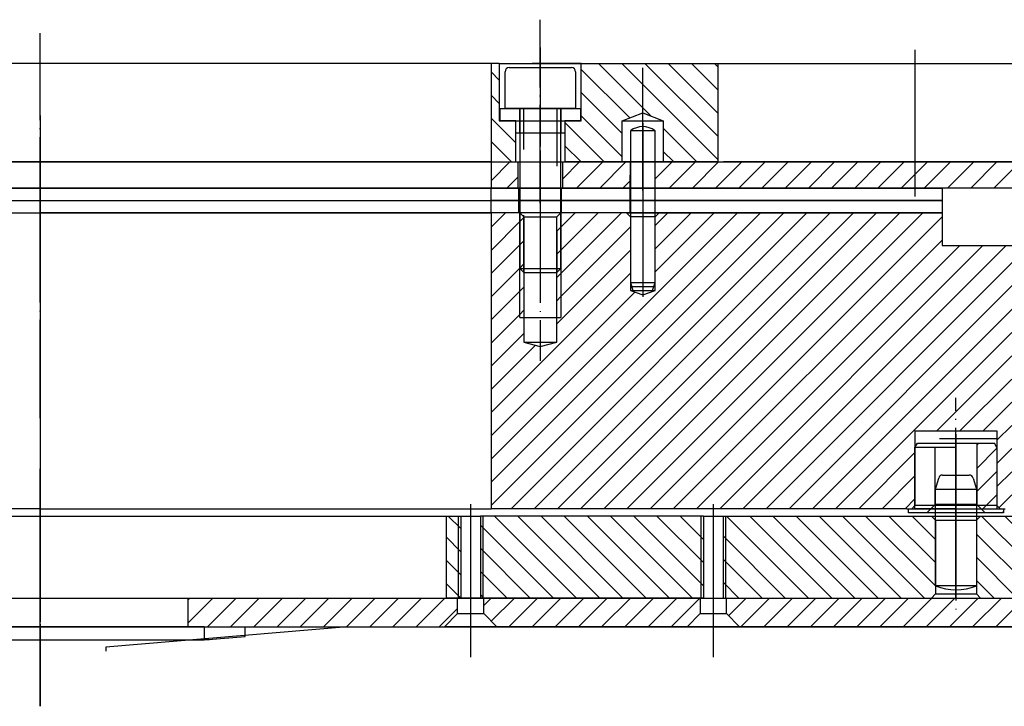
# Model space of a CAD drawing. Extents: x -1765 to 4890, y -3481 to 1222.
# Tile 82 of 98: x 4278 to 4398, y -2520 to -2436. Entities that reach past the tile are written whole.
import ezdxf

# ---------------------------------------------------------------- set-up
doc = ezdxf.new("R2010")
doc.units = 0
doc.linetypes.add('DASHED', pattern=[15, 7, -8])
doc.linetypes.add('DOT_CENTER', pattern=[14, 12, -1, 0, -1])
doc.layers.add('1', color=7, linetype='CONTINUOUS')
pattern_1 = [(135, (0, 0), (-1.4142135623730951, -1.414213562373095), [])]
pattern_2 = [(45, (0, 0), (-1.414213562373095, 1.4142135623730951), [])]

# ---------------------------------------------------------------- blocks, each defined once
blk = doc.blocks.new('PCC_S__476', base_point=(4128, -2511.751241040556))
at = {"layer": '1', "color": 3, "linetype": 'CONTINUOUS'}
blk.add_line((4158.9, -2510.451241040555), (4401.1, -2510.451241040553), dxfattribs=at)
blk = doc.blocks.new('INSERT_RING_TSK__478', base_point=(4128, -2518.751241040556))
at = {"layer": '1', "color": 7, "linetype": 'DOT_CENTER'}
blk.add_line((4280, -2455.572862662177), (4280, -2520.158101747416), dxfattribs=at)
blk = doc.blocks.new('TSK_APM90__507', base_point=(4020, -2520.158101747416))
at = {"layer": '1'}
for name, p in [('INSERT_RING_TSK__478', (4128, -2518.751241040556)), ('PCC_S__476', (4128, -2511.751241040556))]:
    blk.add_blockref(name, p, dxfattribs=at)
blk = doc.blocks.new('ISOLATOR_SCR__508', base_point=(4336.1, -2451.854732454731))
at = {"layer": '1', "color": 6, "linetype": 'DOT_CENTER'}
blk.add_line((4341, -2445.286780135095), (4341, -2451.854732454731), dxfattribs=at)
at = {"layer": '1', "color": 6, "linetype": 'CONTINUOUS'}
for p, q in [((4336.1, -2447.251241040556), (4338.5, -2447.251241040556)), ((4336.1, -2448.751241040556), (4336.1, -2447.251241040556)), ((4338.5, -2447.251241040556), (4343.5, -2447.251241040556)), ((4343.5, -2447.251241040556), (4345.9, -2447.251241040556)), ((4345.9, -2447.251241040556), (4345.9, -2448.751241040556)), ((4338, -2448.751241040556), (4336.1, -2448.751241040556)), ((4338, -2450.251241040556), (4338, -2448.751241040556)), ((4338, -2448.751241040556), (4344, -2448.751241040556)), ((4345.9, -2448.751241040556), (4344, -2448.751241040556)), ((4344, -2448.751241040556), (4344, -2450.251241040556)), ((4338.5, -2450.251241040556), (4338, -2450.251241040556)), ((4343.5, -2450.251241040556), (4338.5, -2450.251241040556)), ((4344, -2450.251241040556), (4343.5, -2450.251241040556))]:
    blk.add_line(p, q, dxfattribs=at)
at = {"layer": '1', "color": 6, "linetype": 'DASHED'}
for p, q in [((4338.5, -2450.251241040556), (4338.5, -2447.251241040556)), ((4343.5, -2447.251241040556), (4343.5, -2450.251241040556))]:
    blk.add_line(p, q, dxfattribs=at)
blk = doc.blocks.new('SCREW_M5X20__509', base_point=(4336.7, -2469.251241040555))
at = {"layer": '1', "color": 42, "linetype": 'DOT_CENTER'}
blk.add_line((4341, -2439.785882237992), (4341, -2469.251241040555), dxfattribs=at)
at = {"layer": '1', "color": 42, "linetype": 'CONTINUOUS'}
for p, q in [((4336.7, -2447.251241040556), (4336.7, -2442.751241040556)), ((4337.2, -2442.251241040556), (4344.8, -2442.251241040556)), ((4345.3, -2442.751241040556), (4345.3, -2447.251241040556)), ((4338.5, -2447.251241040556), (4336.7, -2447.251241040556)), ((4338.5, -2447.251241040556), (4338.5, -2466.751241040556)), ((4339, -2447.251241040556), (4338.5, -2447.251241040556)), ((4343, -2447.251241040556), (4339, -2447.251241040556)), ((4343.5, -2447.251241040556), (4343, -2447.251241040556)), ((4345.3, -2447.251241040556), (4343.5, -2447.251241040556)), ((4343.5, -2466.751241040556), (4343.5, -2447.251241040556)), ((4339, -2467.251241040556), (4338.5, -2466.751241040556)), ((4338.5, -2466.751241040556), (4343.5, -2466.751241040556)), ((4343.5, -2466.751241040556), (4343, -2467.251241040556)), ((4339, -2467.251241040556), (4343, -2467.251241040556))]:
    blk.add_line(p, q, dxfattribs=at)
at = {"layer": '1', "color": 42, "linetype": 'DASHED'}
for p, q in [((4339, -2467.251241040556), (4339, -2447.251241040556)), ((4343, -2447.251241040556), (4343, -2467.251241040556))]:
    blk.add_line(p, q, dxfattribs=at)
at = {"layer": '1', "color": 42, "linetype": 'CONTINUOUS'}
for centre, start, end in [((4337.2, -2442.751241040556), 90, 180), ((4344.8, -2442.751241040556), 0, 90)]:
    blk.add_arc(centre, 0.5, start, end, dxfattribs=at)
blk = doc.blocks.new('DUTBD__510', base_point=(4339.04429750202, -3293.921955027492))
at = {"layer": '1', "linetype": 'CONTINUOUS'}
h = blk.add_hatch(dxfattribs=at)
h.set_pattern_fill('USER', color=3, scale=2, angle=45, pattern_type=0)
h.set_pattern_definition(pattern_2)
h.paths.add_polyline_path([(4338.3, -2453.751241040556), (4335, -2453.751241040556), (4335, -2456.951241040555), (4338.3, -2456.951241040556)])
h = blk.add_hatch(dxfattribs=at)
h.set_pattern_fill('USER', color=3, scale=2, angle=45, pattern_type=0)
h.set_pattern_definition(pattern_2)
h.paths.add_polyline_path([(4352.000000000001, -2453.751241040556), (4343.7, -2453.751241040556), (4343.7, -2456.951241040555), (4351.975, -2456.951241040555)])
h = blk.add_hatch(dxfattribs=at)
h.set_pattern_fill('USER', color=3, scale=2, angle=45, pattern_type=0)
h.set_pattern_definition(pattern_2)
h.paths.add_polyline_path([(4424.780000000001, -2453.751241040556), (4424.780000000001, -2456.951241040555), (4355.025000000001, -2456.951241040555), (4355.000000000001, -2453.751241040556)])
at = {"layer": '1', "color": 3, "linetype": 'DOT_CENTER'}
blk.add_line((4341, -2452.357591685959), (4341, -2458.027791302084), dxfattribs=at)
at = {"layer": '1', "color": 3, "linetype": 'CONTINUOUS'}
for p, q in [((4225, -2453.751241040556), (4335, -2453.751241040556)), ((4335, -2453.751241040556), (4335, -2456.951241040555)), ((4335, -2453.751241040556), (4338.3, -2453.751241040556)), ((4338.3, -2453.751241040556), (4343.7, -2453.751241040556)), ((4338.3, -2456.951241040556), (4338.3, -2453.751241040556)), ((4343.7, -2453.751241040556), (4352.000000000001, -2453.751241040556)), ((4343.7, -2453.751241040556), (4343.7, -2456.951241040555)), ((4351.975, -2456.951241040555), (4352.000000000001, -2453.751241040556)), ((4352.000000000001, -2453.751241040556), (4355.000000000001, -2453.751241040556)), ((4355.025000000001, -2456.951241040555), (4355.000000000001, -2453.751241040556)), ((4355.000000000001, -2453.751241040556), (4424.780000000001, -2453.751241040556)), ((4335, -2456.951241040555), (4225, -2456.951241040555)), ((4338.3, -2456.951241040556), (4335, -2456.951241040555)), ((4343.7, -2456.951241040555), (4338.3, -2456.951241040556)), ((4351.975, -2456.951241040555), (4343.7, -2456.951241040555)), ((4355.025000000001, -2456.951241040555), (4351.975, -2456.951241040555)), ((4424.780000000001, -2456.951241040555), (4355.025000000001, -2456.951241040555))]:
    blk.add_line(p, q, dxfattribs=at)
blk = doc.blocks.new('SV_DUT_BO_STIFFENER__511', base_point=(4483.824297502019, -3290.721955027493))
at = {"layer": '1', "linetype": 'CONTINUOUS'}
h = blk.add_hatch(dxfattribs=at)
h.set_pattern_fill('USER', color=1, scale=2, angle=135, pattern_type=0)
h.set_pattern_definition(pattern_1)
h.paths.add_polyline_path([(4335, -2441.751241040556), (4336, -2441.751241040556), (4336, -2448.751241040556), (4338, -2448.751241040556), (4338, -2453.751241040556), (4335, -2453.751241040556)])
h = blk.add_hatch(dxfattribs=at)
h.set_pattern_fill('USER', color=1, scale=2, angle=135, pattern_type=0)
h.set_pattern_definition(pattern_1)
h.paths.add_polyline_path([(4344, -2448.751241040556), (4346, -2448.751241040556), (4346, -2441.751241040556), (4340, -2441.751241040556), (4362.679999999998, -2441.751241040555), (4362.679999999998, -2453.751241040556), (4356, -2453.751241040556), (4356, -2448.751241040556), (4353.5, -2447.751241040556), (4351, -2448.751241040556), (4351, -2453.751241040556), (4344, -2453.751241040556)])
at = {"layer": '1', "color": 1, "linetype": 'DOT_CENTER'}
for p, q in [((4341, -2458.769827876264), (4341, -2436.404149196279)), ((4280, -2462.751241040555), (4280, -2438.051241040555)), ((4386.68, -2440.067661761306), (4386.679999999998, -2441.751241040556)), ((4353.5, -2447.751241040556), (4353.5, -2442.281316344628)), ((4386.679999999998, -2441.751241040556), (4386.679999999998, -2453.751241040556)), ((4353.5, -2457.247227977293), (4353.5, -2447.751241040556)), ((4386.679999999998, -2453.751241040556), (4386.68, -2457.98914633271))]:
    blk.add_line(p, q, dxfattribs=at)
at = {"layer": '1', "color": 1, "linetype": 'CONTINUOUS'}
for p, q in [((4335, -2441.751241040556), (4225, -2441.751241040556)), ((4336, -2441.751241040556), (4335, -2441.751241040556)), ((4335, -2441.751241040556), (4335, -2453.751241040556)), ((4336, -2441.751241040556), (4346, -2441.751241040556)), ((4336, -2441.751241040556), (4336, -2448.751241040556)), ((4346, -2441.751241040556), (4340, -2441.751241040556)), ((4340, -2441.751241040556), (4362.679999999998, -2441.751241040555)), ((4346, -2448.751241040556), (4346, -2441.751241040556)), ((4362.679999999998, -2441.751241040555), (4386.679999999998, -2441.751241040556)), ((4362.679999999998, -2453.751241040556), (4362.679999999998, -2441.751241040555)), ((4386.679999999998, -2441.751241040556), (4410.679999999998, -2441.751241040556)), ((4336, -2448.751241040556), (4338, -2448.751241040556)), ((4338, -2448.751241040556), (4344, -2448.751241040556)), ((4338, -2453.751241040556), (4338, -2448.751241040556)), ((4344, -2448.751241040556), (4346, -2448.751241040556)), ((4344, -2448.751241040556), (4344, -2453.751241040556)), ((4351, -2448.751241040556), (4353.5, -2447.751241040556)), ((4351, -2453.751241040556), (4351, -2448.751241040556)), ((4351, -2448.751241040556), (4356, -2448.751241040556)), ((4353.5, -2447.751241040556), (4356, -2448.751241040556)), ((4356, -2448.751241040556), (4356, -2453.751241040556)), ((4335, -2453.751241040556), (4225, -2453.751241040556)), ((4335, -2453.751241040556), (4338, -2453.751241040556)), ((4338, -2453.751241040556), (4344, -2453.751241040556)), ((4351, -2453.751241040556), (4344, -2453.751241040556)), ((4356, -2453.751241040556), (4351, -2453.751241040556)), ((4362.679999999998, -2453.751241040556), (4356, -2453.751241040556)), ((4362.679999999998, -2453.751241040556), (4363.329999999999, -2453.751241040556)), ((4386.679999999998, -2453.751241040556), (4363.329999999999, -2453.751241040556)), ((4410.679999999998, -2453.751241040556), (4386.679999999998, -2453.751241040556))]:
    blk.add_line(p, q, dxfattribs=at)
at = {"layer": '1'}
for name, p in [('SCREW_M5X20__509', (4336.7, -2469.251241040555)), ('ISOLATOR_SCR__508', (4336.1, -2451.854732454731)), ('DUTBD__510', (4339.04429750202, -3293.921955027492))]:
    blk.add_blockref(name, p, dxfattribs=at)
blk = doc.blocks.new('ISOLATOR_SCR__512', base_point=(4595.52429750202, -3331.021955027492))
at = {"layer": '1', "linetype": 'CONTINUOUS'}
h = blk.add_hatch(dxfattribs=at)
h.set_pattern_fill('USER', color=1, scale=2, angle=45, pattern_type=0)
h.set_pattern_definition([(45, (80.35776740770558, 438.5699402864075), (-1.414213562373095, 1.4142135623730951), [])])
h.paths.add_polyline_path([(4396.700000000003, -2488.570856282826), (4396.700000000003, -2496.051241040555), (4397.500000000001, -2496.051241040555), (4397.500000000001, -2496.551241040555), (4395.250000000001, -2496.551241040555), (4394.250000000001, -2495.551241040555), (4394.250000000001, -2488.051241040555), (4396.400000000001, -2488.051241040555)])
at = {"layer": '1', "color": 1, "linetype": 'DOT_CENTER'}
for p, q in [((4391.700000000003, -2486.94774962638), (4391.700000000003, -2488.551241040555)), ((4391.700000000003, -2488.051241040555), (4391.700000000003, -2488.570856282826)), ((4391.700000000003, -2488.570856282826), (4391.700000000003, -2495.551241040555)), ((4391.700000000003, -2495.551241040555), (4391.700000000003, -2496.551241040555)), ((4391.700000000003, -2497.051241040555), (4391.700000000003, -2500.015701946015))]:
    blk.add_line(p, q, dxfattribs=at)
at = {"layer": '1', "color": 1, "linetype": 'CONTINUOUS'}
for p, q in [((4386.700000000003, -2488.570856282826), (4387.000000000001, -2488.051241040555)), ((4387.000000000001, -2488.051241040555), (4389.150000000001, -2488.051241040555)), ((4389.150000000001, -2488.051241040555), (4391.700000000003, -2488.051241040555)), ((4391.700000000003, -2488.570856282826), (4391.700000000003, -2488.051241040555)), ((4391.700000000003, -2488.051241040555), (4394.250000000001, -2488.051241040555)), ((4394.250000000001, -2488.051241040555), (4394.250000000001, -2495.551241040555)), ((4394.250000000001, -2488.051241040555), (4396.400000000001, -2488.051241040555)), ((4396.700000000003, -2488.570856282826), (4396.400000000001, -2488.051241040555)), ((4391.700000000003, -2488.570856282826), (4386.700000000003, -2488.570856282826)), ((4386.700000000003, -2496.051241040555), (4386.700000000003, -2488.570856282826)), ((4391.700000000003, -2495.551241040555), (4391.700000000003, -2488.570856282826)), ((4396.700000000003, -2488.570856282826), (4396.700000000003, -2496.051241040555)), ((4394.250000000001, -2495.551241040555), (4391.700000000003, -2495.551241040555)), ((4391.700000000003, -2496.551241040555), (4391.700000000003, -2495.551241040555)), ((4395.250000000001, -2496.551241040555), (4394.250000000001, -2495.551241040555)), ((4385.900000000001, -2496.551241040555), (4385.900000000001, -2496.051241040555)), ((4385.900000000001, -2496.051241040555), (4386.700000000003, -2496.051241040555)), ((4388.150000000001, -2496.551241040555), (4385.900000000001, -2496.551241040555)), ((4391.700000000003, -2496.051241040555), (4386.700000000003, -2496.051241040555)), ((4391.700000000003, -2496.551241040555), (4388.150000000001, -2496.551241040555)), ((4395.250000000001, -2496.551241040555), (4391.700000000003, -2496.551241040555)), ((4397.500000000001, -2496.551241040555), (4395.250000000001, -2496.551241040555)), ((4396.700000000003, -2496.051241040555), (4397.500000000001, -2496.051241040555)), ((4397.500000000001, -2496.051241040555), (4397.500000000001, -2496.551241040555))]:
    blk.add_line(p, q, dxfattribs=at)
at = {"layer": '1', "color": 1, "linetype": 'DASHED'}
for p, q in [((4389.150000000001, -2495.551241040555), (4389.150000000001, -2488.051241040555)), ((4389.150000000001, -2495.551241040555), (4388.150000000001, -2496.551241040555)), ((4391.700000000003, -2495.551241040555), (4389.150000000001, -2495.551241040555))]:
    blk.add_line(p, q, dxfattribs=at)
blk = doc.blocks.new('ISO_PLATE_POGOTOWER__516', base_point=(4143, -2481.018994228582))
at = {"layer": '1', "color": 3, "linetype": 'DOT_CENTER'}
blk.add_line((4280, -2485.018994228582), (4280, -2462.751241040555), dxfattribs=at)
blk = doc.blocks.new('SV_ISOLATOR__532', base_point=(4359.824297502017, -3295.421955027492))
at = {"layer": '1', "color": 7, "linetype": 'CONTINUOUS'}
for p, q in [((4225, -2456.951241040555), (4335, -2456.951241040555)), ((4335.000000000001, -2458.451241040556), (4335, -2456.951241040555)), ((4335, -2456.951241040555), (4338.4, -2456.951241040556)), ((4338.4, -2456.951241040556), (4343.6, -2456.951241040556)), ((4338.4, -2458.451241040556), (4338.4, -2456.951241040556)), ((4343.6, -2458.451241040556), (4343.6, -2456.951241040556)), ((4343.6, -2456.951241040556), (4351.975, -2456.951241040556)), ((4351.975, -2456.951241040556), (4355.025000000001, -2456.951241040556)), ((4351.975, -2458.451241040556), (4351.975, -2456.951241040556)), ((4355.025000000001, -2456.951241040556), (4389.999999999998, -2456.951241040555)), ((4355.025000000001, -2458.451241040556), (4355.025000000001, -2456.951241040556)), ((4389.999999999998, -2456.951241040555), (4390, -2458.451241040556)), ((4224.999999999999, -2458.451241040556), (4335.000000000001, -2458.451241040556)), ((4338.4, -2458.451241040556), (4335.000000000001, -2458.451241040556)), ((4343.6, -2458.451241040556), (4338.4, -2458.451241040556)), ((4351.975, -2458.451241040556), (4343.6, -2458.451241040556)), ((4355.025000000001, -2458.451241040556), (4351.975, -2458.451241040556)), ((4390, -2458.451241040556), (4355.025000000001, -2458.451241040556))]:
    blk.add_line(p, q, dxfattribs=at)
blk = doc.blocks.new('SV_ISOLATOR__538', base_point=(4359.824297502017, -3296.921955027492))
at = {"layer": '1', "color": 42, "linetype": 'CONTINUOUS'}
for p, q in [((4225, -2458.451241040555), (4335, -2458.451241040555)), ((4335, -2458.451241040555), (4338.4, -2458.451241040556)), ((4335.000000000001, -2459.951241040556), (4335, -2458.451241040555)), ((4338.4, -2459.951241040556), (4338.4, -2458.451241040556)), ((4338.4, -2458.451241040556), (4343.6, -2458.451241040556)), ((4343.6, -2458.451241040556), (4351.975, -2458.451241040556)), ((4343.6, -2459.951241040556), (4343.6, -2458.451241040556)), ((4351.975, -2459.951241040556), (4351.975, -2458.451241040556)), ((4351.975, -2458.451241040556), (4355.025000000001, -2458.451241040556)), ((4355.025000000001, -2459.951241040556), (4355.025000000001, -2458.451241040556)), ((4355.025000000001, -2458.451241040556), (4389.999999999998, -2458.451241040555)), ((4389.999999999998, -2458.451241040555), (4390, -2459.951241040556)), ((4224.999999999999, -2459.951241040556), (4335.000000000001, -2459.951241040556)), ((4338.4, -2459.951241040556), (4335.000000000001, -2459.951241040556)), ((4343.6, -2459.951241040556), (4338.4, -2459.951241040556)), ((4351.975, -2459.951241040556), (4343.6, -2459.951241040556)), ((4355.025000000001, -2459.951241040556), (4351.975, -2459.951241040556)), ((4390, -2459.951241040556), (4355.025000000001, -2459.951241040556))]:
    blk.add_line(p, q, dxfattribs=at)
blk = doc.blocks.new('ZYL_STIFT__542', base_point=(4555.824297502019, -3302.420772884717))
at = {"layer": '1', "color": 7, "linetype": 'CONTINUOUS'}
for p, q in [((4355.000000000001, -2449.951241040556), (4352.000000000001, -2449.951241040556)), ((4352.000000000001, -2449.951241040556), (4352.000000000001, -2468.451241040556)), ((4355.000000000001, -2468.451241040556), (4355.000000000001, -2449.951241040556)), ((4352.000000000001, -2468.451241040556), (4355.000000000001, -2468.451241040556)), ((4352.000000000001, -2468.451241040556), (4352.300000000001, -2469.451241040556)), ((4354.700000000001, -2469.451241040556), (4355.000000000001, -2468.451241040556)), ((4352.300000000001, -2469.451241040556), (4354.700000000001, -2469.451241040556))]:
    blk.add_line(p, q, dxfattribs=at)
at = {"layer": '1', "color": 1, "linetype": 'DOT_CENTER'}
blk.add_line((4353.500000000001, -2449.025793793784), (4353.500000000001, -2469.45005889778), dxfattribs=at)
at = {"layer": '1', "color": 7, "linetype": 'CONTINUOUS'}
blk.add_arc((4353.500000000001, -2451.951241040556), 2.5, 53.13010235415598, 126.86989764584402, dxfattribs=at)
blk = doc.blocks.new('SV_POGOTOWER__543', base_point=(4583.824297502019, -3337.478711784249))
at = {"layer": '1', "linetype": 'CONTINUOUS'}
h = blk.add_hatch(dxfattribs=at)
h.set_pattern_fill('USER', color=4, scale=2, angle=45, pattern_type=0)
h.set_pattern_definition(pattern_2)
h.paths.add_polyline_path([(4390, -2459.951241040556), (4355.5, -2459.951241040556), (4355, -2460.451241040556), (4355, -2469.451241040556), (4353.500000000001, -2469.951241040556), (4352.000000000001, -2469.451241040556), (4352.000000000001, -2460.451241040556), (4351.500000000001, -2459.951241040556), (4343.5, -2459.951241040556), (4343.5, -2472.751241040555), (4343, -2472.751241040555), (4343, -2475.751241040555), (4341, -2476.251241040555), (4339, -2475.751241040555), (4339, -2472.751241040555), (4338.5, -2472.751241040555), (4338.5, -2459.951241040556), (4335.000000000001, -2459.951241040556), (4335.000000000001, -2496.051241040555), (4385.7, -2496.051241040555), (4386.3, -2496.051241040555), (4386.699999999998, -2495.651241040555), (4386.7, -2486.551241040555), (4396.7, -2486.551241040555), (4396.699999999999, -2495.651241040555), (4397.1, -2496.051241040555), (4397.700000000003, -2496.051241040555), (4398.500000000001, -2496.051241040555), (4398.500000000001, -2473.451241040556), (4402, -2473.451241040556), (4402, -2468.951241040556), (4399.9984375, -2468.951241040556), (4400, -2463.951241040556), (4390, -2463.951241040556)])
h = blk.add_hatch(dxfattribs=at)
h.set_pattern_fill('USER', color=4, scale=2, angle=45, pattern_type=0)
h.set_pattern_definition(pattern_2)
h.paths.add_polyline_path([(4339, -2460.451241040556), (4339, -2472.751241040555), (4338.5, -2472.751241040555), (4338.5, -2459.951241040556)])
h = blk.add_hatch(dxfattribs=at)
h.set_pattern_fill('USER', color=4, scale=2, angle=45, pattern_type=0)
h.set_pattern_definition(pattern_2)
h.paths.add_polyline_path([(4343.5, -2459.951241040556), (4343.5, -2472.751241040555), (4343, -2472.751241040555), (4343, -2460.451241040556)])
at = {"layer": '1', "color": 4, "linetype": 'DOT_CENTER'}
for p, q in [((4280, -2448.072862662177), (4280, -2459.951241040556)), ((4341, -2458.951241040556), (4341, -2476.251241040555)), ((4353.500000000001, -2458.951241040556), (4353.500000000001, -2469.951241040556)), ((4280, -2459.951241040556), (4280, -2496.051241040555)), ((4353.500000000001, -2469.951241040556), (4353.500000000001, -2470.207002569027)), ((4341, -2476.251241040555), (4341, -2478.007002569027)), ((4391.7, -2498.207002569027), (4391.7, -2482.511706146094)), ((4280, -2496.051241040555), (4280, -2515.007997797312))]:
    blk.add_line(p, q, dxfattribs=at)
at = {"layer": '1', "color": 4, "linetype": 'CONTINUOUS'}
for p, q in [((4224.999999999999, -2459.951241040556), (4280, -2459.951241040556)), ((4335.000000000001, -2459.951241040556), (4280, -2459.951241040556)), ((4335.000000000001, -2459.951241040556), (4335.000000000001, -2496.051241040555)), ((4338.5, -2459.951241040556), (4335.000000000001, -2459.951241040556)), ((4338.5, -2459.951241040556), (4339, -2460.451241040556)), ((4343.5, -2459.951241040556), (4338.5, -2459.951241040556)), ((4338.5, -2472.751241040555), (4338.5, -2459.951241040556)), ((4339, -2460.451241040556), (4339, -2472.751241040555)), ((4339, -2460.451241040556), (4343, -2460.451241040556)), ((4343, -2460.451241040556), (4343.5, -2459.951241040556)), ((4343, -2472.751241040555), (4343, -2460.451241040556)), ((4351.500000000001, -2459.951241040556), (4343.5, -2459.951241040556)), ((4343.5, -2459.951241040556), (4343.5, -2472.751241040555)), ((4351.500000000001, -2459.951241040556), (4355.5, -2459.951241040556)), ((4352.000000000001, -2460.451241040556), (4351.500000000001, -2459.951241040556)), ((4355, -2460.451241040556), (4352.000000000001, -2460.451241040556)), ((4352.000000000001, -2460.451241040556), (4352.000000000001, -2469.451241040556)), ((4355, -2460.451241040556), (4355.5, -2459.951241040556)), ((4355, -2469.451241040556), (4355, -2460.451241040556)), ((4355.5, -2459.951241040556), (4390, -2459.951241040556)), ((4390, -2459.951241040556), (4390, -2463.951241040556)), ((4390, -2463.951241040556), (4400, -2463.951241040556)), ((4352.000000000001, -2469.451241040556), (4355, -2469.451241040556)), ((4352.000000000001, -2469.451241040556), (4353.500000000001, -2469.951241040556)), ((4353.500000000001, -2469.951241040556), (4355, -2469.451241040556)), ((4338.5, -2472.751241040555), (4339, -2472.751241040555)), ((4339, -2472.751241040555), (4343, -2472.751241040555)), ((4339, -2472.751241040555), (4339, -2475.751241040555)), ((4343, -2475.751241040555), (4343, -2472.751241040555)), ((4343, -2472.751241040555), (4343.5, -2472.751241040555)), ((4339, -2475.751241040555), (4343, -2475.751241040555)), ((4339, -2475.751241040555), (4341, -2476.251241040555)), ((4341, -2476.251241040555), (4343, -2475.751241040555)), ((4386.7, -2486.551241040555), (4386.699999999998, -2495.651241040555)), ((4386.7, -2486.551241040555), (4396.7, -2486.551241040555)), ((4396.7, -2486.551241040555), (4396.699999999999, -2495.651241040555)), ((4386.3, -2496.051241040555), (4386.699999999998, -2495.651241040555)), ((4396.699999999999, -2495.651241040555), (4386.699999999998, -2495.651241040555)), ((4397.1, -2496.051241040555), (4396.699999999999, -2495.651241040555)), ((4280, -2496.051241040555), (4224.999999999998, -2496.051241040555)), ((4280, -2496.051241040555), (4335.000000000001, -2496.051241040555)), ((4385.7, -2496.051241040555), (4335.000000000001, -2496.051241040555)), ((4385.7, -2496.051241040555), (4386.3, -2496.051241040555)), ((4386.3, -2496.051241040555), (4397.1, -2496.051241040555)), ((4397.1, -2496.051241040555), (4397.700000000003, -2496.051241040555))]:
    blk.add_line(p, q, dxfattribs=at)
at = {"layer": '1', "color": 4, "linetype": 'DASHED'}
for p, q in [((4352.000000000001, -2468.951241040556), (4355, -2468.951241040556)), ((4396.7, -2487.551241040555), (4386.7, -2487.551241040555))]:
    blk.add_line(p, q, dxfattribs=at)
at = {"layer": '1'}
for name, p in [('ZYL_STIFT__542', (4555.824297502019, -3302.420772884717)), ('SV_ISOLATOR__532', (4359.824297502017, -3295.421955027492)), ('SV_ISOLATOR__538', (4359.824297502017, -3296.921955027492)), ('ISO_PLATE_POGOTOWER__516', (4143, -2481.018994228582)), ('ISOLATOR_SCR__512', (4595.52429750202, -3331.021955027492))]:
    blk.add_blockref(name, p, dxfattribs=at)
blk = doc.blocks.new('PIN_PC_STIFF_S__544', base_point=(4569.324297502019, -3319.869044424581))
at = {"layer": '1', "color": 5, "linetype": 'DOT_CENTER'}
blk.add_line((4391.700000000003, -2507.009999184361), (4391.700000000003, -2489.902800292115), dxfattribs=at)
at = {"layer": '1', "color": 5, "linetype": 'CONTINUOUS'}
for p, q in [((4390.076078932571, -2491.951241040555), (4393.323921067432, -2491.951241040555)), ((4389.200000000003, -2493.683291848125), (4389.595694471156, -2492.312565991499)), ((4393.804305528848, -2492.312565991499), (4394.200000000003, -2493.683291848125)), ((4389.200000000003, -2493.683291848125), (4394.200000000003, -2493.683291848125)), ((4389.200000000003, -2505.451241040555), (4389.200000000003, -2493.683291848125)), ((4394.200000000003, -2493.683291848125), (4394.200000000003, -2505.451241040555)), ((4394.200000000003, -2505.451241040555), (4389.200000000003, -2505.451241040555))]:
    blk.add_line(p, q, dxfattribs=at)
for centre, radius, start, end in [((4390.076078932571, -2492.451241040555), 0.5, 90, 163.89788624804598), ((4393.323921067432, -2492.451241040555), 0.5000000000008, 16.1021137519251, 90), ((4391.700000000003, -2499.451241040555), 6.5, -112.61986494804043, -67.38013505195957)]:
    blk.add_arc(centre, radius, start, end, dxfattribs=at)
blk = doc.blocks.new('PC_STIFF_S__545', base_point=(4692.141215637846, -3662.945733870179))
at = {"layer": '1', "linetype": 'CONTINUOUS'}
h = blk.add_hatch(dxfattribs=at)
h.set_pattern_fill('USER', color=5, scale=2, angle=135, pattern_type=0)
h.set_pattern_definition(pattern_1)
h.paths.add_polyline_path([(4331.3, -2496.951241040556), (4329.500000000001, -2496.951241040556), (4329.500000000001, -2506.951241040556), (4331.3, -2506.951241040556)])
h = blk.add_hatch(dxfattribs=at)
h.set_pattern_fill('USER', color=5, scale=2, angle=135, pattern_type=0)
h.set_pattern_definition(pattern_1)
h.paths.add_polyline_path([(4360.9, -2496.951241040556), (4333.7, -2496.951241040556), (4333.7, -2506.951241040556), (4360.9, -2506.951241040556)])
h = blk.add_hatch(dxfattribs=at)
h.set_pattern_fill('USER', color=5, scale=2, angle=135, pattern_type=0)
h.set_pattern_definition(pattern_1)
h.paths.add_polyline_path([(4389.2, -2497.451241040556), (4388.7, -2496.951241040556), (4363.3, -2496.951241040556), (4363.3, -2506.951241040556), (4388.7, -2506.951241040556), (4389.2, -2506.451241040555)])
h = blk.add_hatch(dxfattribs=at)
h.set_pattern_fill('USER', color=5, scale=2, angle=135, pattern_type=0)
h.set_pattern_definition(pattern_1)
h.paths.add_polyline_path([(4404, -2496.951241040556), (4404, -2505.951241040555), (4403, -2506.951241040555), (4394.700000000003, -2506.951241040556), (4394.200000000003, -2506.451241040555), (4394.200000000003, -2497.451241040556), (4394.700000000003, -2496.951241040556)])
at = {"layer": '1', "color": 5, "linetype": 'DOT_CENTER'}
for p, q in [((4280, -2516.658101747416), (4280, -2491.204879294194)), ((4332.500000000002, -2495.514787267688), (4332.500000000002, -2508.457282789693)), ((4362.100000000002, -2495.514787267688), (4362.100000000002, -2508.457282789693)), ((4391.700000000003, -2495.258500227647), (4391.700000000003, -2508.713569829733))]:
    blk.add_line(p, q, dxfattribs=at)
at = {"layer": '1', "color": 5, "linetype": 'CONTINUOUS'}
for p, q in [((4230.499999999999, -2496.951241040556), (4280, -2496.951241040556)), ((4280, -2496.951241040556), (4329.500000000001, -2496.951241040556)), ((4329.500000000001, -2496.951241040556), (4329.500000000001, -2506.951241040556)), ((4329.500000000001, -2496.951241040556), (4331.3, -2496.951241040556)), ((4331, -2496.951241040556), (4331, -2506.951241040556)), ((4331.3, -2496.951241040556), (4331.3, -2506.951241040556)), ((4331.3, -2496.951241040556), (4333.7, -2496.951241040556)), ((4360.9, -2496.951241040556), (4333.7, -2496.951241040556)), ((4333.7, -2496.951241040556), (4333.7, -2506.951241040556)), ((4334, -2496.951241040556), (4334, -2506.951241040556)), ((4360.6, -2496.951241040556), (4360.6, -2506.951241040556)), ((4360.9, -2496.951241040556), (4363.3, -2496.951241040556)), ((4360.9, -2496.951241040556), (4360.9, -2506.951241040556)), ((4363.3, -2496.951241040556), (4363.3, -2506.951241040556)), ((4363.3, -2496.951241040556), (4388.7, -2496.951241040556)), ((4363.6, -2496.951241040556), (4363.6, -2506.951241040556)), ((4388.7, -2496.951241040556), (4394.700000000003, -2496.951241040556)), ((4388.7, -2496.951241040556), (4389.2, -2497.451241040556)), ((4389.2, -2497.451241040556), (4394.200000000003, -2497.451241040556)), ((4389.2, -2497.451241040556), (4389.2, -2506.451241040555)), ((4394.200000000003, -2497.451241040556), (4394.700000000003, -2496.951241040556)), ((4394.200000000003, -2497.451241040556), (4394.200000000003, -2506.451241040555)), ((4394.700000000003, -2496.951241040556), (4404, -2496.951241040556)), ((4388.7, -2506.951241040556), (4389.2, -2506.451241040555)), ((4389.2, -2506.451241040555), (4394.200000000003, -2506.451241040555)), ((4394.200000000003, -2506.451241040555), (4394.700000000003, -2506.951241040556)), ((4230.499999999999, -2506.951241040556), (4280, -2506.951241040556)), ((4280, -2506.951241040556), (4329.500000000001, -2506.951241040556)), ((4331.3, -2506.951241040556), (4329.500000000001, -2506.951241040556)), ((4333.7, -2506.951241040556), (4331.3, -2506.951241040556)), ((4360.9, -2506.951241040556), (4333.7, -2506.951241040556)), ((4360.9, -2506.951241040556), (4363.3, -2506.951241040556)), ((4363.3, -2506.951241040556), (4388.7, -2506.951241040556)), ((4388.7, -2506.951241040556), (4394.700000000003, -2506.951241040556)), ((4394.700000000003, -2506.951241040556), (4403, -2506.951241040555))]:
    blk.add_line(p, q, dxfattribs=at)
at = {"layer": '1'}
blk.add_blockref('PIN_PC_STIFF_S__544', (4569.324297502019, -3319.869044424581), dxfattribs=at)
blk = doc.blocks.new('SV_PROBECARD__546', base_point=(4703.591179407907, -3362.453899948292))
at = {"layer": '1', "linetype": 'CONTINUOUS'}
h = blk.add_hatch(dxfattribs=at)
h.set_pattern_fill('USER', color=1, scale=2, angle=45, pattern_type=0)
h.set_pattern_definition(pattern_2)
h.paths.add_polyline_path([(4330.900000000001, -2506.951241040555), (4298, -2506.951241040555), (4298, -2510.451241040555), (4300, -2510.451241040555), (4305, -2510.451241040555), (4329.300000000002, -2510.451241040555), (4330.900000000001, -2508.851241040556)])
h = blk.add_hatch(dxfattribs=at)
h.set_pattern_fill('USER', color=1, scale=2, angle=45, pattern_type=0)
h.set_pattern_definition(pattern_2)
h.paths.add_polyline_path([(4360.500000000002, -2506.951241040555), (4334.100000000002, -2506.951241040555), (4334.100000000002, -2508.851241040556), (4335.700000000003, -2510.451241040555), (4358.900000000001, -2510.451241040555), (4360.500000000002, -2508.851241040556)])
h = blk.add_hatch(dxfattribs=at)
h.set_pattern_fill('USER', color=1, scale=2, angle=45, pattern_type=0)
h.set_pattern_definition(pattern_2)
h.paths.add_polyline_path([(4400.6, -2506.951241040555), (4363.700000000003, -2506.951241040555), (4363.700000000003, -2508.851241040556), (4365.300000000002, -2510.451241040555), (4400.6, -2510.451241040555)])
h = blk.add_hatch(dxfattribs=at)
h.set_pattern_fill('USER', color=1, scale=2, pattern_type=0)
h.set_pattern_definition([(0, (0, 0), (0, 2), [])])
h.paths.add_polyline_path([(4305, -2510.451241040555), (4300, -2510.451241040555), (4300, -2512.051241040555), (4305, -2511.651241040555)])
at = {"layer": '1', "color": 1, "linetype": 'DOT_CENTER'}
for p, q in [((4280, -2520.120755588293), (4280, -2499.903090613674)), ((4332.500000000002, -2503.879786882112), (4332.500000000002, -2514.154376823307)), ((4362.100000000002, -2503.879786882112), (4362.100000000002, -2514.154376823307))]:
    blk.add_line(p, q, dxfattribs=at)
at = {"layer": '1', "color": 1, "linetype": 'CONTINUOUS'}
for p, q in [((4262, -2506.951241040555), (4298, -2506.951241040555)), ((4298, -2506.951241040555), (4330.900000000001, -2506.951241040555)), ((4298, -2506.951241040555), (4298, -2510.451241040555)), ((4330.900000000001, -2506.951241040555), (4334.100000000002, -2506.951241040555)), ((4330.900000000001, -2508.851241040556), (4330.900000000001, -2506.951241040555)), ((4334.100000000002, -2506.951241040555), (4360.500000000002, -2506.951241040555)), ((4334.100000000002, -2508.851241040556), (4334.100000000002, -2506.951241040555)), ((4360.500000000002, -2506.951241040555), (4363.700000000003, -2506.951241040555)), ((4360.500000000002, -2506.951241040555), (4360.500000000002, -2508.851241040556)), ((4363.700000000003, -2506.951241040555), (4400.6, -2506.951241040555)), ((4363.700000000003, -2508.851241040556), (4363.700000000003, -2506.951241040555)), ((4329.300000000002, -2510.451241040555), (4330.900000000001, -2508.851241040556)), ((4330.900000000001, -2508.851241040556), (4334.100000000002, -2508.851241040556)), ((4334.100000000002, -2508.851241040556), (4335.700000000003, -2510.451241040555)), ((4360.500000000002, -2508.851241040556), (4358.900000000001, -2510.451241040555)), ((4360.500000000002, -2508.851241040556), (4363.700000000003, -2508.851241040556)), ((4363.700000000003, -2508.851241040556), (4365.300000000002, -2510.451241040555)), ((4298, -2510.451241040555), (4262, -2510.451241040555)), ((4298, -2510.451241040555), (4262, -2510.451241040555)), ((4317.492012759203, -2510.451241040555), (4288, -2512.951241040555)), ((4300, -2510.451241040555), (4298, -2510.451241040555)), ((4300, -2510.451241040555), (4305, -2510.451241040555)), ((4300, -2510.451241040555), (4300, -2512.051241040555)), ((4305, -2510.451241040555), (4329.300000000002, -2510.451241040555)), ((4305, -2511.651241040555), (4305, -2510.451241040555)), ((4335.700000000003, -2510.451241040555), (4329.300000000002, -2510.451241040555)), ((4358.900000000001, -2510.451241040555), (4335.700000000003, -2510.451241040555)), ((4365.300000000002, -2510.451241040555), (4358.900000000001, -2510.451241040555)), ((4400.6, -2510.451241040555), (4365.300000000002, -2510.451241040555)), ((4260, -2512.051241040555), (4300, -2512.051241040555)), ((4300, -2512.051241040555), (4305, -2511.651241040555)), ((4288, -2512.951241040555), (4288, -2513.451241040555))]:
    blk.add_line(p, q, dxfattribs=at)
at = {"layer": '1'}
blk.add_blockref('PC_STIFF_S__545', (4692.141215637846, -3662.945733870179), dxfattribs=at)
blk = doc.blocks.new('SIDE_VIEW__547', base_point=(4260.5502765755, -3345.858052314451))
at = {"layer": '1'}
for name, p in [('SV_DUT_BO_STIFFENER__511', (4483.824297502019, -3290.721955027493)), ('SV_POGOTOWER__543', (4583.824297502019, -3337.478711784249)), ('SV_PROBECARD__546', (4703.591179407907, -3362.453899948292))]:
    blk.add_blockref(name, p, dxfattribs=at)
blk = doc.blocks.new('WPIF_TSK__548', base_point=(4317.82429750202, -3712.742495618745))
at = {"layer": '1'}
for name, p in [('TSK_APM90__507', (4020, -2520.158101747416)), ('SIDE_VIEW__547', (4260.5502765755, -3345.858052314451))]:
    blk.add_blockref(name, p, dxfattribs=at)
blk = doc.blocks.new('C-E2803-62282-1S11B__549', base_point=(4280, -2449.251241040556))
at = {"layer": '1'}
blk.add_blockref('WPIF_TSK__548', (4317.82429750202, -3712.742495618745), dxfattribs=at)

msp = doc.modelspace()

# ---------------------------------------------------------------- block references
at = {"layer": '1'}
msp.add_blockref('C-E2803-62282-1S11B__549', (4280, -2449.251241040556), dxfattribs=at)

doc.saveas('drawing.dxf')
